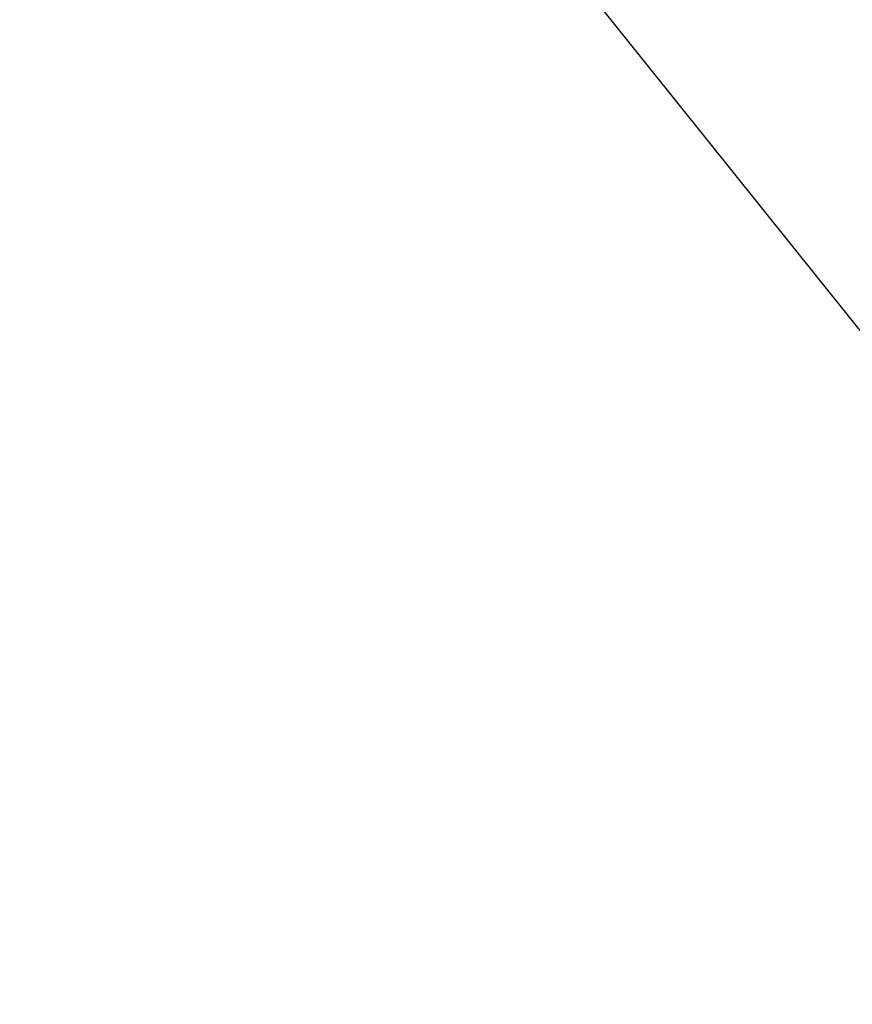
# Model space of a CAD drawing. Extents: x 10527 to 38813, y 13847 to 37526.
# Tile 203 of 256: x 35318.54 to 35320.3, y 36444.32 to 36446.4. Entities that reach past the tile are written whole.
import ezdxf

# ---------------------------------------------------------------- set-up
doc = ezdxf.new("R2010")
doc.units = 0
doc.header["$LTSCALE"] = 0.5
doc.header["$MEASUREMENT"] = 0
doc.layers.add('(014) Водопровод', color=5, linetype='ИК_Водопровод -------в--------')
doc.layers.add('.', color=7, linetype='Continuous', lineweight=15)
doc.styles.get("Standard").update_dxf_attribs({"font": 'times.ttf'})
doc.linetypes.add('ИК_Водопровод -------в--------', pattern='A,9,-0.6,["В",Standard,S=1.2,R=0,X=0,Y=-0.6],-1.2', length=10.8)

# ---------------------------------------------------------------- blocks, each defined once
blk = doc.blocks.new('gergrgrre')
at = {"layer": '(014) Водопровод', "flags": 128}
blk.add_lwpolyline([(360036.4378, 4200773.0145), (360047.0977, 4200750.3105), (360089.7596, 4200681.101), (360107.6188, 4200655.7963), (360141.8255, 4200594.0387), (360149.3453, 4200579.9984), (360206.507, 4200508.6105), (360230.262, 4200479.3873), (360306.2812, 4200388.525), (360409.1536, 4200291.5533), (360456.1144, 4200244.1908), (360490.7928, 4200199.3371)], dxfattribs=at)

msp = doc.modelspace()

# ---------------------------------------------------------------- hatches: boundary and pattern name
at = {"layer": '.', "ltscale": 0.149071}
h = msp.add_hatch(color=256, dxfattribs=at)
h.dxf.hatch_style = 1
h.set_gradient(color1=(255, 255, 255), tint=1)
h.paths.add_polyline_path([(35043.2971, 36082.0132), (36343.2971, 36082.0132), (36343.2971, 37217.0132), (35043.2971, 37217.0132)])
h.paths.add_polyline_path([(35058.2971, 37202.0132), (36328.2971, 37202.0132), (36328.2971, 36097.0132), (35058.2971, 36097.0132)], flags=16)

# ---------------------------------------------------------------- block references
at = {"linetype": 'Continuous'}
msp.add_blockref('gergrgrre', (-324846.9437, -4164111.8779), dxfattribs=at)

doc.saveas('drawing.dxf')
